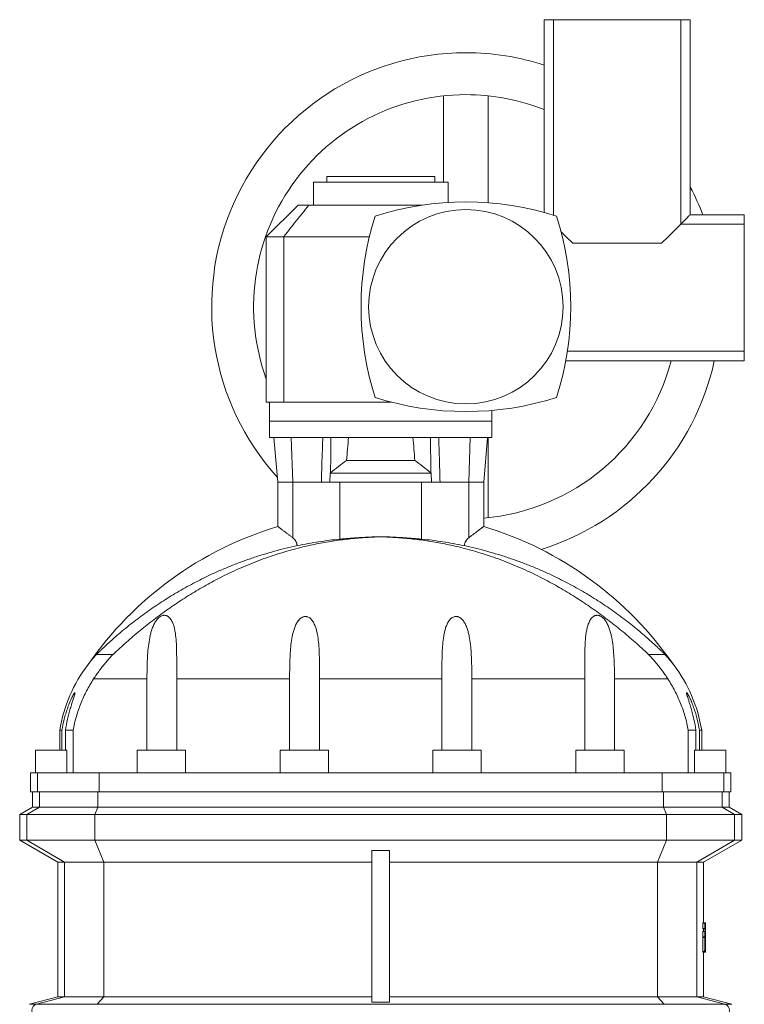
# Model space of a CAD drawing. Header units: millimetres. Extents: x -927 to 594, y 13 to 2231.
# Tile 7 of 7: x 24 to 594, y 1456 to 2231. Entities that reach past the tile are written whole.
import ezdxf

# ---------------------------------------------------------------- set-up
doc = ezdxf.new("R2010")
doc.units = ezdxf.units.MM

msp = doc.modelspace()

# ---------------------------------------------------------------- linework, layer by layer
at = {"color": 7, "linetype": 'Continuous', "lineweight": 15}
for p, q in [((436.76, 2231.34), (436.76, 2079.63)), ((444.27, 2231.34), (436.76, 2231.34)), ((444.27, 2231.34), (444.27, 2077.46)), ((544.26, 2231.34), (444.27, 2231.34)), ((544.26, 2231.34), (544.26, 2070.34)), ((551.76, 2231.34), (544.26, 2231.34)), ((551.76, 2077.84), (551.76, 2231.34)), ((357.76, 2171.42), (357.76, 2103.34)), ((392.76, 2171.42), (392.76, 2087.19)), ((255.26, 2103.34), (255.26, 2085.34)), ((255.26, 2103.34), (361.26, 2103.34)), ((265.76, 2107.84), (265.76, 2103.34)), ((265.76, 2107.84), (350.76, 2107.84)), ((350.76, 2103.34), (350.76, 2107.84)), ((361.26, 2087.43), (361.26, 2103.34)), ((243.26, 2085.34), (218.26, 2060.34)), ((243.26, 2085.34), (251.66, 2085.34)), ((251.66, 2085.34), (341.12, 2085.34)), ((594.26, 2077.84), (551.76, 2077.84)), ((594.26, 2077.84), (594.26, 2070.34)), ((594.26, 2070.34), (544.26, 2070.34)), ((594.26, 2070.34), (594.26, 1970.35)), ((218.26, 2060.34), (218.26, 1930.34)), ((231.93, 2060.34), (218.26, 2060.34)), ((231.93, 2060.34), (231.93, 1930.34)), ((299.31, 2060.34), (231.93, 2060.34)), ((529.26, 2055.34), (459.26, 2055.34)), ((594.26, 1970.35), (455.14, 1970.35)), ((594.26, 1970.35), (594.26, 1962.84)), ((453.88, 1962.84), (594.26, 1962.84)), ((231.93, 1930.34), (218.26, 1930.34)), ((220.76, 1930.34), (220.76, 1915.34)), ((316.45, 1930.34), (231.93, 1930.34)), ((395.76, 1915.34), (395.76, 1923.74)), ((220.76, 1915.34), (220.76, 1902.34)), ((395.76, 1902.34), (395.76, 1915.34)), ((220.76, 1902.34), (308.26, 1902.34)), ((224.2, 1902.34), (227.26, 1867.34)), ((308.26, 1902.34), (395.76, 1902.34)), ((389.26, 1867.34), (392.33, 1902.34)), ((392.76, 1839.26), (392.76, 1902.34)), ((281.42, 1884.34), (335.11, 1884.34)), ((268.53, 1874.34), (268.22, 1867.34)), ((268.53, 1874.34), (347.99, 1874.34)), ((348.31, 1867.34), (347.99, 1874.34)), ((227.26, 1867.34), (227.26, 1832.37)), ((227.26, 1867.34), (238.99, 1867.34)), ((261.6, 1867.34), (238.99, 1867.34)), ((276.17, 1867.34), (261.6, 1867.34)), ((276.17, 1822.42), (276.17, 1867.34)), ((340.36, 1822.42), (340.36, 1867.34)), ((340.36, 1867.34), (354.93, 1867.34)), ((377.53, 1867.34), (354.93, 1867.34)), ((389.26, 1867.34), (377.53, 1867.34)), ((389.26, 1832.37), (389.26, 1867.34)), ((308.26, 1824.21), (308.26, 1824.28)), ((242.92, 1817.34), (242.47, 1817.34)), ((373.6, 1817.34), (374.05, 1817.34)), ((97.72, 1731.7), (84.76, 1731.7)), ((518.81, 1731.7), (531.76, 1731.7)), ((124.37, 1712.34), (124.37, 1656.34)), ((147.75, 1656.34), (147.75, 1712.34)), ((236.58, 1712.34), (236.58, 1656.34)), ((260.2, 1656.34), (260.2, 1712.34)), ((356.33, 1656.34), (356.33, 1712.34)), ((379.94, 1712.34), (379.94, 1656.34)), ((468.78, 1656.34), (468.78, 1712.34)), ((492.16, 1712.34), (492.16, 1656.34)), ((55.76, 1671.94), (55.76, 1656.34)), ((55.76, 1671.94), (57.51, 1671.94)), ((57.51, 1656.34), (57.51, 1671.94)), ((66.33, 1671.94), (60.28, 1671.94)), ((60.28, 1671.94), (60.28, 1656.34)), ((66.33, 1671.94), (66.33, 1638.34)), ((550.2, 1671.94), (550.2, 1638.34)), ((550.2, 1671.94), (556.25, 1671.94)), ((556.25, 1671.94), (556.25, 1656.34)), ((560.76, 1671.94), (559.01, 1671.94)), ((559.01, 1656.34), (559.01, 1671.94)), ((560.76, 1656.34), (560.76, 1671.94)), ((36.76, 1656.34), (36.76, 1638.34)), ((36.76, 1656.34), (61.38, 1656.34)), ((61.38, 1638.34), (61.38, 1656.34)), ((116.76, 1656.34), (116.76, 1638.34)), ((116.76, 1656.34), (154.68, 1656.34)), ((154.68, 1656.34), (154.68, 1638.34)), ((229.26, 1656.34), (229.26, 1638.34)), ((229.26, 1656.34), (267.26, 1656.34)), ((267.26, 1638.34), (267.26, 1656.34)), ((349.26, 1656.34), (349.26, 1638.34)), ((387.26, 1656.34), (349.26, 1656.34)), ((387.26, 1638.34), (387.26, 1656.34)), ((461.85, 1656.34), (461.85, 1638.34)), ((499.76, 1656.34), (461.85, 1656.34)), ((499.76, 1638.34), (499.76, 1656.34)), ((555.14, 1638.34), (555.14, 1656.34)), ((579.76, 1656.34), (555.14, 1656.34)), ((579.76, 1638.34), (579.76, 1656.34)), ((32.76, 1638.34), (32.76, 1623.34)), ((38.38, 1638.34), (32.76, 1638.34)), ((38.38, 1638.34), (86.76, 1638.34)), ((86.76, 1638.34), (529.77, 1638.34)), ((578.15, 1638.34), (529.77, 1638.34)), ((578.15, 1638.34), (583.76, 1638.34)), ((583.76, 1623.34), (583.76, 1638.34)), ((38.38, 1623.34), (32.76, 1623.34)), ((34.26, 1623.34), (34.26, 1611.34)), ((38.38, 1623.34), (86.76, 1623.34)), ((86.76, 1623.34), (529.77, 1623.34)), ((578.15, 1623.34), (529.77, 1623.34)), ((578.15, 1623.34), (583.76, 1623.34)), ((582.26, 1611.34), (582.26, 1623.34)), ((34.26, 1611.34), (24.26, 1605.57)), ((24.26, 1605.57), (24.26, 1585.34)), ((29.89, 1605.57), (24.26, 1605.57)), ((83.46, 1605.57), (29.89, 1605.57)), ((39.77, 1611.34), (34.26, 1611.34)), ((85.79, 1611.34), (39.77, 1611.34)), ((533.07, 1605.57), (83.46, 1605.57)), ((530.74, 1611.34), (85.79, 1611.34)), ((530.74, 1611.34), (576.76, 1611.34)), ((533.07, 1605.57), (586.63, 1605.57)), ((576.76, 1611.34), (582.26, 1611.34)), ((592.26, 1605.57), (582.26, 1611.34)), ((586.63, 1605.57), (592.26, 1605.57)), ((592.26, 1585.34), (592.26, 1605.57)), ((24.26, 1585.34), (54.26, 1568.02)), ((29.89, 1585.34), (24.26, 1585.34)), ((83.46, 1585.34), (29.89, 1585.34)), ((533.07, 1585.34), (83.46, 1585.34)), ((533.07, 1585.34), (586.63, 1585.34)), ((562.26, 1568.02), (592.26, 1585.34)), ((586.63, 1585.34), (592.26, 1585.34)), ((301.26, 1577.28), (301.26, 1457.85)), ((315.26, 1577.28), (315.26, 1457.85)), ((54.26, 1568.02), (54.26, 1462.15)), ((59.52, 1568.02), (54.26, 1568.02)), ((90.45, 1568.02), (59.52, 1568.02)), ((90.45, 1568.02), (301.26, 1568.02)), ((526.08, 1568.02), (315.26, 1568.02)), ((526.08, 1568.02), (557.01, 1568.02)), ((557.01, 1568.02), (562.26, 1568.02)), ((562.26, 1520.38), (562.26, 1568.02)), ((561.61, 1520.14), (561.61, 1515.82)), ((561.61, 1520.14), (563.11, 1520.14)), ((561.62, 1520.38), (563.12, 1520.38)), ((563.11, 1520.14), (563.11, 1515.82)), ((563.12, 1520.38), (563.71, 1520.38)), ((561.61, 1515.82), (563.11, 1515.82)), ((561.61, 1513.57), (561.61, 1509.25)), ((561.61, 1513.57), (563.11, 1513.57)), ((561.62, 1515.58), (563.12, 1515.58)), ((561.62, 1513.81), (563.12, 1513.81)), ((562.15, 1515.44), (562.16, 1513.81)), ((562.15, 1515.44), (563.65, 1515.44)), ((563.11, 1513.57), (563.11, 1509.25)), ((563.12, 1515.58), (563.64, 1515.58)), ((563.12, 1513.81), (563.61, 1513.81)), ((561.61, 1509.25), (563.11, 1509.25)), ((561.62, 1509.01), (563.12, 1509.01)), ((561.78, 1508.68), (563.28, 1508.68)), ((563.12, 1509.01), (563.27, 1509.01)), ((563.45, 1505.48), (563.57, 1505.48)), ((563.46, 1505.14), (563.56, 1505.14)), ((563.76, 1497.34), (563.76, 1504.95)), ((561.53, 1497.68), (563.03, 1497.68)), ((561.55, 1497.34), (563.04, 1497.34)), ((562.26, 1462.15), (562.26, 1497.34)), ((563.04, 1497.34), (563.29, 1497.34)), ((563.3, 1497.49), (563.66, 1497.49)), ((563.36, 1500.56), (563.63, 1500.56)), ((563.37, 1500.7), (563.62, 1500.7)), ((563.37, 1497.34), (563.66, 1497.34)), ((563.76, 1497.34), (563.76, 1497.34)), ((54.26, 1462.15), (31.97, 1456.17)), ((59.52, 1462.15), (54.26, 1462.15)), ((90.45, 1462.15), (59.52, 1462.15)), ((90.45, 1462.15), (301.26, 1462.15)), ((526.08, 1462.15), (315.26, 1462.15)), ((526.08, 1462.15), (557.01, 1462.15)), ((557.01, 1462.15), (562.26, 1462.15)), ((584.56, 1456.17), (562.26, 1462.15))]:
    msp.add_line(p, q, dxfattribs=at)
at = {"color": 8, "linetype": 'Continuous', "lineweight": 0}
for p, q in [((395.76, 1915.34), (220.76, 1915.34)), ((237.82, 1902.34), (238.99, 1867.34)), ((378.71, 1902.34), (377.53, 1867.34)), ((238.99, 1823.52), (238.99, 1867.34)), ((340.36, 1867.34), (276.17, 1867.34)), ((377.53, 1823.52), (377.53, 1867.34)), ((124.37, 1712.34), (82.36, 1712.34)), ((236.58, 1712.34), (147.75, 1712.34)), ((356.33, 1712.34), (260.2, 1712.34)), ((379.94, 1712.34), (468.78, 1712.34)), ((492.16, 1712.34), (534.17, 1712.34)), ((38.38, 1638.34), (38.38, 1623.34)), ((86.76, 1638.34), (86.76, 1623.34)), ((529.77, 1638.34), (529.77, 1623.34)), ((578.15, 1638.34), (578.15, 1623.34)), ((39.77, 1611.34), (39.77, 1623.34)), ((85.79, 1611.34), (85.79, 1623.34)), ((530.74, 1611.34), (530.74, 1623.34)), ((576.76, 1611.34), (576.76, 1623.34)), ((29.89, 1605.57), (39.77, 1611.34)), ((29.89, 1585.34), (29.89, 1605.57)), ((83.46, 1605.57), (85.79, 1611.34)), ((83.46, 1585.34), (83.46, 1605.57)), ((533.07, 1605.57), (530.74, 1611.34)), ((533.07, 1585.34), (533.07, 1605.57)), ((586.63, 1605.57), (576.76, 1611.34)), ((586.63, 1585.34), (586.63, 1605.57)), ((59.52, 1568.02), (29.89, 1585.34)), ((90.45, 1568.02), (83.46, 1585.34)), ((526.08, 1568.02), (533.07, 1585.34)), ((557.01, 1568.02), (586.63, 1585.34)), ((59.52, 1462.15), (59.52, 1568.02)), ((90.45, 1462.15), (90.45, 1568.02)), ((526.08, 1462.15), (526.08, 1568.02)), ((557.01, 1462.15), (557.01, 1568.02)), ((37.5, 1456.17), (59.52, 1462.15)), ((85.25, 1456.17), (90.45, 1462.15)), ((531.27, 1456.17), (526.08, 1462.15)), ((579.02, 1456.17), (557.01, 1462.15)), ((37.5, 1456.17), (31.97, 1456.17)), ((85.25, 1456.17), (37.5, 1456.17)), ((531.27, 1456.17), (85.25, 1456.17)), ((531.27, 1456.17), (579.02, 1456.17)), ((579.02, 1456.17), (584.56, 1456.17))]:
    msp.add_line(p, q, dxfattribs=at)
at = {"color": 7, "linetype": 'Continuous', "lineweight": 15, "flags": 128}
for points in [[(544.26, 2070.34), (545.55, 2071.63), (546.73, 2072.81), (547.78, 2073.86), (548.71, 2074.79), (549.52, 2075.6), (550.2, 2076.28), (550.76, 2076.85), (551.2, 2077.28), (551.51, 2077.59), (551.7, 2077.78), (551.76, 2077.84)], [(529.26, 2055.34), (534.3, 2060.38), (539.3, 2065.38), (544.26, 2070.34)], [(450.2, 2064.41), (454.23, 2060.38), (459.26, 2055.34)]]:
    msp.add_lwpolyline(points, dxfattribs=at)
at = {"color": 7, "linetype": 'Continuous', "lineweight": 15}
msp.add_circle((375.26, 2005.34), 76.5, dxfattribs=at)
for centre, radius, start, end in [((375.26, 2005.34), 200, 90, 222.12492), ((375.26, 2005.34), 200, 72.09137, 90), ((375.26, 2005.34), 167, 90, 199.92832), ((375.26, 2005.34), 167, 68.39144, 90), ((375.26, 2005.34), 200, 21.25381, 28.05458), ((375.26, 1853.47), 234.38, 72.27135, 107.72865), ((527.14, 2005.34), 234.38, 162.27135, 197.72865), ((223.39, 2005.34), 234.38, 342.27135, 17.72865), ((375.26, 2005.34), 167, 274.80888, 345.25657), ((375.26, 2005.34), 200, 287.21188, 347.7311), ((375.26, 2157.22), 234.38, 252.27135, 287.72865), ((308.26, 1564.34), 280, 106.81519, 145.31557), ((308.26, 1564.34), 280, 34.68443, 73.18479), ((170.26, 1653.34), 116, 142.67455, 170.77591), ((446.26, 1653.34), 116, 9.22409, 37.32556)]:
    msp.add_arc(centre, radius, start, end, dxfattribs=at)
at = {"color": 8, "linetype": 'Continuous', "lineweight": 0}
for centre, start, end in [((38.85, 1451.34), 105.60614, 254.39386), ((577.67, 1451.34), 285.60614, 74.39386)]:
    msp.add_arc(centre, 5.01, start, end, dxfattribs=at)
at = {"color": 7, "linetype": 'Continuous', "lineweight": 15}
for start_param, end_param in [(0.781215, 0.841542), (5.441644, 5.50197)]:
    msp.add_ellipse((308.26, 1610.17), major_axis=(0, 411.48), ratio=0.087489, start_param=start_param, end_param=end_param, dxfattribs=at)
for points, knots in [([(251.66, 2085.34), (248.36, 2081.2), (241.75, 2072.92), (235.2, 2064.54), (231.93, 2060.34)], [0, 0, 0, 0, 0.499986, 1, 1, 1, 1]), ([(262.68, 1902.34), (262.49, 1897.03), (262.07, 1885.37), (261.77, 1873.7), (261.6, 1867.34)], [0, 0, 0, 0, 0.455301, 1, 1, 1, 1]), ([(269.14, 1902.34), (269.07, 1897.02), (269.01, 1891.69), (268.94, 1886.36), (268.9, 1882.44), (268.85, 1878.53), (268.81, 1874.61)], [0.00351365, 0.00351365, 0.00351365, 0.00351365, 0.01955872, 0.01955872, 0.01955872, 0.03135862, 0.03135862, 0.03135862, 0.03135862]), ([(347.39, 1902.34), (347.46, 1897.02), (347.52, 1891.69), (347.58, 1886.36), (347.63, 1882.44), (347.67, 1878.53), (347.72, 1874.61)], [0.00351365, 0.00351365, 0.00351365, 0.00351365, 0.01955872, 0.01955872, 0.01955872, 0.03135862, 0.03135862, 0.03135862, 0.03135862]), ([(353.85, 1902.34), (354.04, 1897.03), (354.46, 1885.37), (354.76, 1873.7), (354.93, 1867.34)], [0, 0, 0, 0, 0.455301, 1, 1, 1, 1]), ([(281.42, 1884.34), (279.25, 1882.81), (277.12, 1881.22), (272.92, 1877.97), (270.86, 1876.3), (268.81, 1874.61)], [0, 0, 0, 0, 0.5, 0.5, 1, 1, 1, 1]), ([(347.72, 1874.61), (345.67, 1876.3), (343.6, 1877.97), (339.41, 1881.22), (337.28, 1882.81), (335.11, 1884.34)], [0, 0, 0, 0, 0.5, 0.5, 1, 1, 1, 1]), ([(238.99, 1823.52), (238.4, 1823.97), (237.21, 1824.89), (235.48, 1826.2), (233.81, 1827.47), (232.43, 1828.51), (231.35, 1829.32), (230.5, 1829.96), (229.72, 1830.54), (229.04, 1831.05), (228.45, 1831.49), (227.97, 1831.85), (227.6, 1832.12), (227.32, 1832.33), (227.29, 1832.36), (227.26, 1832.37)], [0, 0, 0, 0, 0.097594, 0.195173, 0.296605, 0.398008, 0.461461, 0.524908, 0.590039, 0.655163, 0.718722, 0.782274, 0.848282, 0.914283, 1, 1, 1, 1]), ([(377.53, 1823.52), (378.13, 1823.97), (379.32, 1824.89), (381.05, 1826.2), (382.72, 1827.47), (384.09, 1828.51), (385.18, 1829.32), (386.03, 1829.96), (386.8, 1830.54), (387.49, 1831.05), (388.07, 1831.49), (388.56, 1831.85), (388.92, 1832.12), (389.2, 1832.33), (389.24, 1832.36), (389.26, 1832.37)], [0, 0, 0, 0, 0.0975896, 0.1951639, 0.2965914, 0.3979902, 0.4614396, 0.5248837, 0.5900123, 0.6551329, 0.7186891, 0.7822384, 0.8482431, 0.9142417, 1, 1, 1, 1]), ([(308.26, 1824.21), (306.14, 1824.14), (301.88, 1823.99), (295.52, 1823.62), (289.19, 1823.12), (282.9, 1822.5), (276.6, 1821.74), (270.3, 1820.84), (263.99, 1819.8), (257.73, 1818.62), (251.52, 1817.3), (244.72, 1815.7), (237.34, 1813.77), (229.39, 1811.43), (221.53, 1808.87), (213.74, 1806.09), (206.02, 1803.08), (198.38, 1799.85), (190.8, 1796.41), (183.7, 1792.94), (177.05, 1789.49), (170.85, 1786.1), (164.7, 1782.57), (158.6, 1778.89), (152.65, 1775.13), (146.84, 1771.29), (141.17, 1767.38), (135.56, 1763.36), (130.01, 1759.22), (124.5, 1754.94), (119.01, 1750.52), (113.56, 1745.96), (108.19, 1741.3), (102.9, 1736.55), (99.44, 1733.32), (97.72, 1731.7)], [0, 0, 0, 0, 0.0265909, 0.0532055, 0.0798307, 0.1064502, 0.1330453, 0.1603302, 0.1876296, 0.2149377, 0.2422441, 0.2695347, 0.305431, 0.3413417, 0.3772537, 0.4131517, 0.449047, 0.4849564, 0.5208648, 0.5567586, 0.5869336, 0.6171243, 0.647319, 0.6775075, 0.7076804, 0.7365905, 0.7655177, 0.7944494, 0.8233742, 0.8522824, 0.8818126, 0.9113647, 0.9409227, 0.970472, 1, 1, 1, 1]), ([(238.99, 1823.52), (239.47, 1823.15), (239.91, 1822.76), (240.72, 1821.88), (241.1, 1821.39), (241.72, 1820.34), (241.97, 1819.79), (242.24, 1818.89), (242.32, 1818.59), (242.42, 1817.97), (242.46, 1817.66), (242.47, 1817.34)], [0, 0, 0, 0, 0.25, 0.25, 0.5, 0.5, 0.75, 0.75, 0.875, 0.875, 1, 1, 1, 1]), ([(242.92, 1817.34), (245.67, 1817.89), (251.17, 1818.98), (259.47, 1820.33), (267.8, 1821.51), (273.38, 1822.11), (276.17, 1822.42)], [0, 0, 0, 0, 0.249717, 0.499436, 0.749717, 1, 1, 1, 1]), ([(276.17, 1822.42), (276.79, 1822.47), (278.02, 1822.58), (280, 1822.75), (282.07, 1822.93), (284.25, 1823.1), (286.53, 1823.27), (288.86, 1823.43), (291.23, 1823.58), (293.63, 1823.72), (296.09, 1823.85), (298.62, 1823.97), (301.21, 1824.08), (303.69, 1824.17), (306.04, 1824.23), (307.52, 1824.26), (308.26, 1824.28)], [0, 0, 0, 0, 0.07185, 0.143755, 0.215604, 0.289535, 0.363527, 0.437457, 0.509311, 0.581219, 0.653072, 0.727029, 0.801046, 0.875003, 0.937427, 1, 1, 1, 1]), ([(340.36, 1822.42), (339.74, 1822.47), (338.5, 1822.58), (336.53, 1822.75), (334.45, 1822.93), (332.27, 1823.1), (329.99, 1823.27), (327.67, 1823.43), (325.3, 1823.58), (322.9, 1823.72), (320.43, 1823.85), (317.9, 1823.97), (315.31, 1824.08), (312.84, 1824.17), (310.49, 1824.23), (309.01, 1824.26), (308.26, 1824.28)], [0, 0, 0, 0, 0.0718497, 0.1437546, 0.2156044, 0.2895354, 0.3635266, 0.4374574, 0.5093106, 0.5812192, 0.653072, 0.7270288, 0.8010465, 0.8750028, 0.9374274, 1, 1, 1, 1]), ([(308.26, 1824.21), (310.39, 1824.14), (314.65, 1823.99), (321, 1823.62), (327.33, 1823.12), (333.63, 1822.5), (339.93, 1821.74), (346.23, 1820.84), (352.54, 1819.8), (358.8, 1818.62), (365.01, 1817.3), (371.81, 1815.7), (379.19, 1813.77), (387.13, 1811.43), (395, 1808.87), (402.79, 1806.09), (410.5, 1803.08), (418.15, 1799.85), (425.72, 1796.41), (432.83, 1792.94), (439.48, 1789.49), (445.68, 1786.1), (451.83, 1782.57), (457.92, 1778.89), (463.88, 1775.13), (469.68, 1771.29), (475.35, 1767.38), (480.97, 1763.36), (486.51, 1759.22), (492.03, 1754.94), (497.52, 1750.52), (502.97, 1745.96), (508.34, 1741.3), (513.63, 1736.55), (517.08, 1733.32), (518.81, 1731.7)], [0, 0, 0, 0, 0.026591, 0.053206, 0.079831, 0.10645, 0.133045, 0.16033, 0.18763, 0.214938, 0.242244, 0.269535, 0.305431, 0.341342, 0.377254, 0.413152, 0.449047, 0.484956, 0.520865, 0.556759, 0.586934, 0.617124, 0.647319, 0.677507, 0.70768, 0.73659, 0.765518, 0.794449, 0.823374, 0.852282, 0.881813, 0.911365, 0.940923, 0.970472, 1, 1, 1, 1]), ([(373.6, 1817.34), (370.85, 1817.89), (365.35, 1818.98), (357.05, 1820.33), (348.72, 1821.51), (343.15, 1822.11), (340.36, 1822.42)], [0, 0, 0, 0, 0.249717, 0.499436, 0.749717, 1, 1, 1, 1]), ([(377.53, 1823.52), (377.06, 1823.15), (376.62, 1822.76), (375.8, 1821.88), (375.43, 1821.39), (374.81, 1820.34), (374.56, 1819.79), (374.28, 1818.89), (374.21, 1818.59), (374.1, 1817.97), (374.07, 1817.66), (374.05, 1817.34)], [0, 0, 0, 0, 0.25, 0.25, 0.5, 0.5, 0.75, 0.75, 0.875, 0.875, 1, 1, 1, 1]), ([(84.76, 1731.7), (85.36, 1732.29), (86.56, 1733.47), (88.45, 1735.3), (90.39, 1737.14), (93.04, 1739.62), (96.44, 1742.73), (100.99, 1746.74), (105.99, 1750.98), (111.46, 1755.41), (117.05, 1759.73), (122.73, 1763.94), (128.51, 1768.02), (134.39, 1771.98), (140.35, 1775.81), (146.5, 1779.56), (152.83, 1783.23), (159.34, 1786.81), (165.94, 1790.24), (173.15, 1793.78), (181, 1797.38), (189.51, 1800.98), (198.11, 1804.33), (206.85, 1807.45), (215.71, 1810.32), (224.71, 1812.94), (233.77, 1815.31), (239.86, 1816.67), (242.91, 1817.34)], [0, 0, 0, 0, 0.015171, 0.030369, 0.04559, 0.060793, 0.091875, 0.122963, 0.161675, 0.200407, 0.239147, 0.277869, 0.316545, 0.355232, 0.393921, 0.432598, 0.473122, 0.513657, 0.554193, 0.594717, 0.645013, 0.695332, 0.745651, 0.795948, 0.84695, 0.897974, 0.948998, 1, 1, 1, 1]), ([(531.76, 1731.7), (531.16, 1732.29), (529.96, 1733.47), (528.07, 1735.3), (526.14, 1737.14), (523.49, 1739.62), (520.08, 1742.73), (515.54, 1746.74), (510.54, 1750.98), (505.06, 1755.41), (499.48, 1759.73), (493.79, 1763.94), (488.01, 1768.02), (482.14, 1771.98), (476.18, 1775.81), (470.03, 1779.56), (463.7, 1783.23), (457.19, 1786.81), (450.59, 1790.24), (443.37, 1793.78), (435.52, 1797.38), (427.02, 1800.98), (418.42, 1804.33), (409.68, 1807.45), (400.81, 1810.32), (391.82, 1812.94), (382.76, 1815.31), (376.67, 1816.67), (373.62, 1817.34)], [0, 0, 0, 0, 0.015171, 0.030369, 0.04559, 0.060793, 0.091875, 0.122963, 0.161675, 0.200407, 0.239147, 0.277869, 0.316545, 0.355232, 0.393921, 0.432598, 0.473122, 0.513657, 0.554193, 0.594717, 0.645013, 0.695332, 0.745651, 0.795948, 0.84695, 0.897974, 0.948998, 1, 1, 1, 1]), ([(147.75, 1712.34), (147.75, 1714.68), (147.75, 1717.01), (147.76, 1721.65), (147.77, 1723.97), (147.76, 1728.59), (147.75, 1730.89), (147.67, 1735.48), (147.6, 1737.77), (147.36, 1742.3), (147.19, 1744.54), (146.78, 1747.85), (146.62, 1748.95), (146.22, 1751.12), (145.98, 1752.2), (145.56, 1753.78), (145.4, 1754.3), (145.06, 1755.33), (144.87, 1755.84), (144.26, 1757.33), (143.78, 1758.28), (142.87, 1759.61), (142.54, 1760.04), (141.8, 1760.82), (141.39, 1761.18), (140.72, 1761.64), (140.48, 1761.78), (139.99, 1762.02), (139.73, 1762.13), (139.19, 1762.29), (138.92, 1762.36), (138.35, 1762.43), (138.06, 1762.45), (137.48, 1762.42), (137.19, 1762.39), (136.62, 1762.27), (136.34, 1762.18), (135.51, 1761.87), (135, 1761.59), (134.03, 1760.93), (133.58, 1760.56), (132.76, 1759.75), (132.38, 1759.31), (131.32, 1757.96), (130.72, 1757), (129.93, 1755.5), (129.69, 1754.99), (129.22, 1753.96), (129.01, 1753.43), (128.4, 1751.86), (128.05, 1750.79), (127.43, 1748.64), (127.15, 1747.56), (126.42, 1744.28), (126.05, 1742.07), (125.44, 1737.58), (125.22, 1735.3), (124.86, 1730.75), (124.73, 1728.46), (124.54, 1723.88), (124.47, 1721.58), (124.39, 1716.97), (124.37, 1714.66), (124.37, 1712.34)], [0, 0, 0, 0, 0.0625, 0.0625, 0.125, 0.125, 0.1875, 0.1875, 0.25, 0.25, 0.3125, 0.3125, 0.34375, 0.34375, 0.375, 0.375, 0.390625, 0.390625, 0.40625, 0.40625, 0.4375, 0.4375, 0.453125, 0.453125, 0.46875, 0.46875, 0.476562, 0.476562, 0.484375, 0.484375, 0.492187, 0.492187, 0.5, 0.5, 0.507812, 0.507812, 0.515625, 0.515625, 0.53125, 0.53125, 0.546875, 0.546875, 0.5625, 0.5625, 0.59375, 0.59375, 0.609375, 0.609375, 0.625, 0.625, 0.65625, 0.65625, 0.6875, 0.6875, 0.75, 0.75, 0.8125, 0.8125, 0.875, 0.875, 0.9375, 0.9375, 1, 1, 1, 1]), ([(260.2, 1712.34), (260.2, 1714.64), (260.19, 1716.92), (260.16, 1721.48), (260.14, 1723.75), (260.05, 1728.28), (259.99, 1730.54), (259.8, 1735.05), (259.67, 1737.3), (259.29, 1741.74), (259.03, 1743.94), (258.49, 1747.2), (258.28, 1748.28), (257.79, 1750.41), (257.51, 1751.47), (257.01, 1753.01), (256.84, 1753.52), (256.45, 1754.53), (256.24, 1755.03), (255.55, 1756.5), (255.02, 1757.44), (254.05, 1758.75), (253.7, 1759.16), (253.11, 1759.74), (252.91, 1759.92), (252.49, 1760.27), (252.26, 1760.43), (251.56, 1760.89), (251.06, 1761.13), (250.24, 1761.38), (249.96, 1761.44), (249.39, 1761.51), (249.11, 1761.52), (248.53, 1761.5), (248.24, 1761.46), (247.68, 1761.34), (247.4, 1761.26), (246.59, 1760.95), (246.1, 1760.68), (245.4, 1760.19), (245.18, 1760.01), (244.75, 1759.65), (244.55, 1759.46), (243.97, 1758.86), (243.61, 1758.44), (242.61, 1757.1), (242.06, 1756.16), (241.1, 1754.2), (240.69, 1753.18), (239.96, 1751.11), (239.64, 1750.06), (239.09, 1747.95), (238.85, 1746.89), (238.22, 1743.67), (237.91, 1741.5), (237.41, 1737.11), (237.23, 1734.89), (236.95, 1730.41), (236.85, 1728.16), (236.71, 1723.66), (236.66, 1721.41), (236.6, 1716.88), (236.58, 1714.62), (236.58, 1712.34)], [0, 0, 0, 0, 0.0625, 0.0625, 0.125, 0.125, 0.1875, 0.1875, 0.25, 0.25, 0.3125, 0.3125, 0.34375, 0.34375, 0.375, 0.375, 0.390625, 0.390625, 0.40625, 0.40625, 0.4375, 0.4375, 0.453125, 0.453125, 0.460937, 0.460937, 0.46875, 0.46875, 0.484375, 0.484375, 0.492187, 0.492187, 0.5, 0.5, 0.507812, 0.507812, 0.515625, 0.515625, 0.53125, 0.53125, 0.539062, 0.539062, 0.546875, 0.546875, 0.5625, 0.5625, 0.59375, 0.59375, 0.625, 0.625, 0.65625, 0.65625, 0.6875, 0.6875, 0.75, 0.75, 0.8125, 0.8125, 0.875, 0.875, 0.9375, 0.9375, 1, 1, 1, 1]), ([(356.33, 1712.34), (356.33, 1714.64), (356.33, 1716.92), (356.36, 1721.48), (356.39, 1723.75), (356.47, 1728.28), (356.53, 1730.54), (356.72, 1735.05), (356.86, 1737.3), (357.24, 1741.74), (357.49, 1743.94), (358.03, 1747.2), (358.24, 1748.28), (358.73, 1750.41), (359.01, 1751.47), (359.51, 1753.01), (359.69, 1753.52), (360.08, 1754.53), (360.29, 1755.03), (360.98, 1756.5), (361.51, 1757.44), (362.48, 1758.75), (362.83, 1759.16), (363.41, 1759.74), (363.61, 1759.92), (364.04, 1760.27), (364.26, 1760.43), (364.97, 1760.89), (365.47, 1761.13), (366.29, 1761.38), (366.57, 1761.44), (367.13, 1761.51), (367.42, 1761.52), (368, 1761.5), (368.28, 1761.46), (368.85, 1761.34), (369.12, 1761.26), (369.93, 1760.95), (370.43, 1760.68), (371.13, 1760.19), (371.35, 1760.01), (371.77, 1759.65), (371.98, 1759.46), (372.56, 1758.86), (372.92, 1758.44), (373.91, 1757.1), (374.46, 1756.16), (375.43, 1754.2), (375.84, 1753.18), (376.57, 1751.11), (376.88, 1750.06), (377.43, 1747.95), (377.67, 1746.89), (378.31, 1743.67), (378.62, 1741.5), (379.11, 1737.11), (379.3, 1734.89), (379.58, 1730.41), (379.68, 1728.16), (379.82, 1723.66), (379.87, 1721.41), (379.93, 1716.88), (379.94, 1714.62), (379.94, 1712.34)], [0, 0, 0, 0, 0.0625, 0.0625, 0.125, 0.125, 0.1875, 0.1875, 0.25, 0.25, 0.3125, 0.3125, 0.34375, 0.34375, 0.375, 0.375, 0.390625, 0.390625, 0.40625, 0.40625, 0.4375, 0.4375, 0.453125, 0.453125, 0.460937, 0.460937, 0.46875, 0.46875, 0.484375, 0.484375, 0.492187, 0.492187, 0.5, 0.5, 0.507812, 0.507812, 0.515625, 0.515625, 0.53125, 0.53125, 0.539062, 0.539062, 0.546875, 0.546875, 0.5625, 0.5625, 0.59375, 0.59375, 0.625, 0.625, 0.65625, 0.65625, 0.6875, 0.6875, 0.75, 0.75, 0.8125, 0.8125, 0.875, 0.875, 0.9375, 0.9375, 1, 1, 1, 1]), ([(468.78, 1712.34), (468.78, 1714.68), (468.78, 1717.01), (468.77, 1721.65), (468.76, 1723.97), (468.77, 1728.59), (468.78, 1730.89), (468.86, 1735.48), (468.92, 1737.77), (469.16, 1742.3), (469.34, 1744.54), (469.75, 1747.85), (469.91, 1748.95), (470.31, 1751.12), (470.54, 1752.2), (470.97, 1753.78), (471.13, 1754.3), (471.47, 1755.33), (471.66, 1755.84), (472.27, 1757.33), (472.75, 1758.28), (473.65, 1759.61), (473.99, 1760.04), (474.72, 1760.82), (475.14, 1761.18), (475.81, 1761.64), (476.04, 1761.78), (476.54, 1762.02), (476.8, 1762.13), (477.34, 1762.29), (477.61, 1762.36), (478.17, 1762.43), (478.47, 1762.45), (479.05, 1762.42), (479.33, 1762.39), (479.9, 1762.27), (480.19, 1762.18), (481.02, 1761.87), (481.53, 1761.59), (482.5, 1760.93), (482.94, 1760.56), (483.76, 1759.75), (484.15, 1759.31), (485.21, 1757.96), (485.8, 1757), (486.59, 1755.5), (486.84, 1754.99), (487.3, 1753.96), (487.52, 1753.43), (488.13, 1751.86), (488.48, 1750.79), (489.1, 1748.64), (489.37, 1747.56), (490.11, 1744.28), (490.48, 1742.07), (491.08, 1737.58), (491.31, 1735.3), (491.67, 1730.75), (491.79, 1728.46), (491.99, 1723.88), (492.05, 1721.58), (492.14, 1716.97), (492.16, 1714.66), (492.16, 1712.34)], [0, 0, 0, 0, 0.0625, 0.0625, 0.125, 0.125, 0.1875, 0.1875, 0.25, 0.25, 0.3125, 0.3125, 0.34375, 0.34375, 0.375, 0.375, 0.390625, 0.390625, 0.40625, 0.40625, 0.4375, 0.4375, 0.453125, 0.453125, 0.46875, 0.46875, 0.476562, 0.476562, 0.484375, 0.484375, 0.492187, 0.492187, 0.5, 0.5, 0.507812, 0.507812, 0.515625, 0.515625, 0.53125, 0.53125, 0.546875, 0.546875, 0.5625, 0.5625, 0.59375, 0.59375, 0.609375, 0.609375, 0.625, 0.625, 0.65625, 0.65625, 0.6875, 0.6875, 0.75, 0.75, 0.8125, 0.8125, 0.875, 0.875, 0.9375, 0.9375, 1, 1, 1, 1]), ([(84.76, 1731.7), (83.9, 1730.75), (82.47, 1729.17), (80.76, 1727.13), (79.67, 1725.78), (79.01, 1724.96), (78.6, 1724.43), (78.34, 1724.1), (78.14, 1723.83), (78.04, 1723.72), (78.01, 1723.65), (78.02, 1723.68), (78.02, 1723.68)], [0, 0, 0, 0, 0.336896, 0.560602, 0.709533, 0.809607, 0.857972, 0.9068, 0.947204, 0.980208, 0.999986, 1, 1, 1, 1]), ([(97.72, 1731.7), (96.78, 1730.7), (94.89, 1728.71), (92.19, 1725.61), (89.58, 1722.43), (87.06, 1719.15), (84.64, 1715.79), (83.12, 1713.49), (82.36, 1712.34)], [0, 0, 0, 0, 0.165726, 0.331501, 0.497228, 0.664802, 0.832427, 1, 1, 1, 1]), ([(518.81, 1731.7), (519.75, 1730.7), (521.64, 1728.71), (524.34, 1725.61), (526.95, 1722.43), (529.46, 1719.15), (531.89, 1715.79), (533.41, 1713.49), (534.17, 1712.34)], [0, 0, 0, 0, 0.165726, 0.331501, 0.497228, 0.664802, 0.832427, 1, 1, 1, 1]), ([(531.76, 1731.7), (532.62, 1730.75), (534.05, 1729.17), (535.77, 1727.13), (536.86, 1725.78), (537.52, 1724.96), (537.92, 1724.43), (538.19, 1724.1), (538.39, 1723.83), (538.48, 1723.72), (538.52, 1723.66), (538.51, 1723.68), (538.51, 1723.68)], [0, 0, 0, 0, 0.336893, 0.560596, 0.709527, 0.8096, 0.857964, 0.906791, 0.947195, 0.980199, 0.999977, 1, 1, 1, 1]), ([(82.36, 1712.34), (80.37, 1709.28), (78.54, 1706.13), (75.2, 1699.7), (73.69, 1696.41), (71.01, 1689.67), (69.83, 1686.22), (68.31, 1680.94), (67.85, 1679.15), (67.02, 1675.56), (66.65, 1673.76), (66.33, 1671.94)], [0, 0, 0, 0, 0.25, 0.25, 0.5, 0.5, 0.75, 0.75, 0.875, 0.875, 1, 1, 1, 1]), ([(534.17, 1712.34), (536.16, 1709.28), (537.99, 1706.13), (541.33, 1699.7), (542.83, 1696.41), (545.52, 1689.67), (546.7, 1686.22), (548.21, 1680.94), (548.68, 1679.15), (549.51, 1675.56), (549.88, 1673.76), (550.2, 1671.94)], [0, 0, 0, 0, 0.25, 0.25, 0.5, 0.5, 0.75, 0.75, 0.875, 0.875, 1, 1, 1, 1]), ([(57.51, 1671.94), (57.99, 1674.84), (58.59, 1677.71), (59.65, 1681.96), (60.03, 1683.36), (60.85, 1686.15), (61.29, 1687.53), (62.22, 1690.27), (62.72, 1691.63), (63.5, 1693.6), (63.77, 1694.24), (64.31, 1695.51), (64.59, 1696.13), (65.14, 1697.34), (65.43, 1697.93), (65.98, 1699.03), (66.26, 1699.55), (66.65, 1700.23), (66.77, 1700.44), (67.01, 1700.82), (67.12, 1701), (67.33, 1701.28), (67.42, 1701.39), (67.53, 1701.5), (67.57, 1701.53), (67.63, 1701.57), (67.68, 1701.59), (67.72, 1701.57), (67.74, 1701.54), (67.75, 1701.51), (67.77, 1701.39), (67.76, 1701.28), (67.72, 1701), (67.68, 1700.83), (67.59, 1700.45), (67.54, 1700.24), (67.41, 1699.79), (67.34, 1699.54), (67.18, 1699.03), (67.1, 1698.76), (66.85, 1697.94), (66.66, 1697.36), (66.37, 1696.46), (66.27, 1696.15), (66.07, 1695.53), (65.97, 1695.21), (65.67, 1694.26), (65.46, 1693.62), (64.86, 1691.66), (64.45, 1690.31), (63.86, 1688.26), (63.67, 1687.57), (63.29, 1686.18), (63.11, 1685.48), (62.57, 1683.38), (62.23, 1681.97), (61.28, 1677.72), (60.73, 1674.84), (60.28, 1671.94)], [0, 0, 0, 0, 0.125, 0.125, 0.1875, 0.1875, 0.25, 0.25, 0.3125, 0.3125, 0.34375, 0.34375, 0.375, 0.375, 0.40625, 0.40625, 0.4375, 0.4375, 0.453125, 0.453125, 0.46875, 0.46875, 0.484375, 0.484375, 0.492188, 0.492188, 0.5, 0.507813, 0.507813, 0.515625, 0.515625, 0.53125, 0.53125, 0.546875, 0.546875, 0.5625, 0.5625, 0.578125, 0.578125, 0.59375, 0.59375, 0.625, 0.625, 0.640625, 0.640625, 0.65625, 0.65625, 0.6875, 0.6875, 0.75, 0.75, 0.78125, 0.78125, 0.8125, 0.8125, 0.875, 0.875, 1, 1, 1, 1]), ([(559.01, 1671.94), (558.53, 1674.84), (557.94, 1677.71), (556.88, 1681.96), (556.5, 1683.36), (555.68, 1686.15), (555.24, 1687.53), (554.3, 1690.27), (553.8, 1691.63), (553.02, 1693.6), (552.76, 1694.24), (552.22, 1695.51), (551.94, 1696.13), (551.38, 1697.34), (551.1, 1697.93), (550.54, 1699.03), (550.27, 1699.55), (549.88, 1700.23), (549.76, 1700.44), (549.52, 1700.82), (549.4, 1701), (549.2, 1701.28), (549.11, 1701.39), (548.99, 1701.5), (548.96, 1701.53), (548.9, 1701.57), (548.85, 1701.59), (548.81, 1701.57), (548.78, 1701.54), (548.77, 1701.51), (548.76, 1701.39), (548.76, 1701.28), (548.81, 1701), (548.84, 1700.83), (548.93, 1700.45), (548.99, 1700.24), (549.12, 1699.79), (549.19, 1699.54), (549.34, 1699.03), (549.42, 1698.76), (549.68, 1697.94), (549.87, 1697.36), (550.16, 1696.46), (550.26, 1696.15), (550.46, 1695.53), (550.56, 1695.21), (550.86, 1694.26), (551.06, 1693.62), (551.67, 1691.66), (552.07, 1690.31), (552.66, 1688.26), (552.86, 1687.57), (553.23, 1686.18), (553.42, 1685.48), (553.96, 1683.38), (554.3, 1681.97), (555.25, 1677.72), (555.8, 1674.84), (556.25, 1671.94)], [0, 0, 0, 0, 0.125, 0.125, 0.1875, 0.1875, 0.25, 0.25, 0.3125, 0.3125, 0.34375, 0.34375, 0.375, 0.375, 0.40625, 0.40625, 0.4375, 0.4375, 0.453125, 0.453125, 0.46875, 0.46875, 0.484375, 0.484375, 0.492188, 0.492188, 0.5, 0.507813, 0.507813, 0.515625, 0.515625, 0.53125, 0.53125, 0.546875, 0.546875, 0.5625, 0.5625, 0.578125, 0.578125, 0.59375, 0.59375, 0.625, 0.625, 0.640625, 0.640625, 0.65625, 0.65625, 0.6875, 0.6875, 0.75, 0.75, 0.78125, 0.78125, 0.8125, 0.8125, 0.875, 0.875, 1, 1, 1, 1]), ([(561.62, 1520.38), (561.62, 1520.38), (561.62, 1520.38), (561.61, 1520.35), (561.61, 1520.34), (561.61, 1520.3), (561.61, 1520.29), (561.61, 1520.27), (561.61, 1520.25), (561.61, 1520.21), (561.61, 1520.18), (561.61, 1520.14)], [0, 0, 0, 0, 0.25, 0.25, 0.5, 0.5, 0.625, 0.625, 0.75, 0.75, 1, 1, 1, 1]), ([(563.12, 1520.38), (563.12, 1520.38), (563.12, 1520.38), (563.11, 1520.37), (563.11, 1520.35), (563.11, 1520.32), (563.11, 1520.28), (563.11, 1520.24), (563.11, 1520.19), (563.11, 1520.16), (563.11, 1520.14)], [0, 0, 0, 0, 0.1287851, 0.2519535, 0.3742922, 0.5006823, 0.6241755, 0.7504804, 0.8728401, 1, 1, 1, 1]), ([(563.71, 1520.24), (563.71, 1520.25), (563.71, 1520.28), (563.71, 1520.32), (563.71, 1520.35), (563.71, 1520.38), (563.71, 1520.38), (563.71, 1520.38)], [0, 0, 0, 0, 0.16943, 0.333967, 0.499905, 0.747861, 1, 1, 1, 1]), ([(561.61, 1515.82), (561.61, 1515.79), (561.61, 1515.76), (561.61, 1515.7), (561.61, 1515.68), (561.61, 1515.64), (561.61, 1515.63), (561.61, 1515.62), (561.62, 1515.61), (561.62, 1515.59), (561.62, 1515.58), (561.62, 1515.58)], [0, 0, 0, 0, 0.25, 0.25, 0.5, 0.5, 0.625, 0.625, 0.75, 0.75, 1, 1, 1, 1]), ([(561.62, 1513.81), (561.62, 1513.81), (561.62, 1513.81), (561.61, 1513.78), (561.61, 1513.76), (561.61, 1513.73), (561.61, 1513.72), (561.61, 1513.69), (561.61, 1513.68), (561.61, 1513.64), (561.61, 1513.61), (561.61, 1513.57)], [0, 0, 0, 0, 0.25, 0.25, 0.5, 0.5, 0.625, 0.625, 0.75, 0.75, 1, 1, 1, 1]), ([(563.11, 1515.82), (563.11, 1515.81), (563.11, 1515.78), (563.11, 1515.73), (563.11, 1515.69), (563.11, 1515.65), (563.11, 1515.62), (563.11, 1515.6), (563.12, 1515.59), (563.12, 1515.59), (563.12, 1515.58)], [0, 0, 0, 0, 0.128332, 0.251131, 0.373227, 0.49953, 0.623108, 0.749665, 0.872391, 1, 1, 1, 1]), ([(563.12, 1513.81), (563.12, 1513.81), (563.12, 1513.81), (563.11, 1513.8), (563.11, 1513.77), (563.11, 1513.74), (563.11, 1513.71), (563.11, 1513.67), (563.11, 1513.62), (563.11, 1513.59), (563.11, 1513.57)], [0, 0, 0, 0, 0.128785, 0.251954, 0.374292, 0.500682, 0.624176, 0.75048, 0.87284, 1, 1, 1, 1]), ([(563.62, 1513.66), (563.62, 1513.68), (563.62, 1513.71), (563.62, 1513.74), (563.62, 1513.78), (563.62, 1513.81), (563.62, 1513.81), (563.61, 1513.81)], [0, 0, 0, 0, 0.16943, 0.333967, 0.499905, 0.747861, 1, 1, 1, 1]), ([(563.64, 1515.58), (563.64, 1515.58), (563.65, 1515.58), (563.65, 1515.57), (563.65, 1515.54), (563.65, 1515.5), (563.65, 1515.46), (563.65, 1515.44)], [0, 0, 0, 0, 0.169896, 0.334738, 0.500784, 0.748508, 1, 1, 1, 1]), ([(561.61, 1509.25), (561.61, 1509.22), (561.61, 1509.19), (561.61, 1509.13), (561.61, 1509.11), (561.61, 1509.07), (561.61, 1509.06), (561.61, 1509.05), (561.62, 1509.04), (561.62, 1509.02), (561.62, 1509.01), (561.62, 1509.01)], [0, 0, 0, 0, 0.25, 0.25, 0.5, 0.5, 0.625, 0.625, 0.75, 0.75, 1, 1, 1, 1]), ([(561.77, 1509.01), (561.77, 1509.01), (561.77, 1509), (561.77, 1508.98), (561.78, 1508.96), (561.78, 1508.94), (561.78, 1508.92), (561.78, 1508.89), (561.78, 1508.87), (561.78, 1508.84), (561.78, 1508.82), (561.78, 1508.76), (561.78, 1508.72), (561.78, 1508.68)], [0, 0, 0, 0, 0.25, 0.25, 0.375, 0.375, 0.5, 0.5, 0.625, 0.625, 0.75, 0.75, 1, 1, 1, 1]), ([(563.11, 1509.25), (563.11, 1509.24), (563.11, 1509.21), (563.11, 1509.16), (563.11, 1509.12), (563.11, 1509.08), (563.11, 1509.05), (563.11, 1509.03), (563.12, 1509.02), (563.12, 1509.01), (563.12, 1509.01)], [0, 0, 0, 0, 0.1283317, 0.2511308, 0.3732269, 0.4995301, 0.6231081, 0.7496655, 0.872391, 1, 1, 1, 1]), ([(563.27, 1509.01), (563.27, 1509.01), (563.27, 1509.01), (563.27, 1509), (563.27, 1508.98), (563.28, 1508.91), (563.28, 1508.82), (563.28, 1508.74), (563.28, 1508.7), (563.28, 1508.68)], [0, 0, 0, 0, 0.085238, 0.168397, 0.25158, 0.500705, 0.749439, 0.872537, 1, 1, 1, 1]), ([(563.46, 1505.14), (563.45, 1505.14), (563.45, 1505.15), (563.45, 1505.18), (563.45, 1505.19), (563.45, 1505.22), (563.45, 1505.23), (563.45, 1505.27), (563.45, 1505.29), (563.45, 1505.32), (563.45, 1505.34), (563.45, 1505.4), (563.45, 1505.44), (563.45, 1505.48)], [0, 0, 0, 0, 0.25, 0.25, 0.375, 0.375, 0.5, 0.5, 0.625, 0.625, 0.75, 0.75, 1, 1, 1, 1]), ([(563.5, 1509.19), (563.5, 1509.23), (563.51, 1509.27), (563.51, 1509.31), (563.51, 1509.32), (563.51, 1509.33), (563.51, 1509.34), (563.51, 1509.34), (563.51, 1509.33), (563.51, 1509.32), (563.52, 1509.31), (563.52, 1509.27), (563.52, 1509.23), (563.52, 1509.19)], [0, 0, 0, 0, 0.25, 0.25, 0.375, 0.375, 0.5, 0.5, 0.625, 0.625, 0.75, 0.75, 1, 1, 1, 1]), ([(563.57, 1505.48), (563.57, 1505.44), (563.57, 1505.4), (563.57, 1505.34), (563.57, 1505.32), (563.57, 1505.28), (563.57, 1505.27), (563.57, 1505.23), (563.57, 1505.22), (563.57, 1505.19), (563.57, 1505.18), (563.56, 1505.15), (563.56, 1505.14), (563.56, 1505.14)], [0, 0, 0, 0, 0.25, 0.25, 0.375, 0.375, 0.5, 0.5, 0.625, 0.625, 0.75, 0.75, 1, 1, 1, 1]), ([(563.76, 1504.95), (563.76, 1504.96), (563.76, 1504.96), (563.76, 1504.99), (563.76, 1505.04), (563.76, 1505.08), (563.76, 1505.1)], [0, 0, 0, 0, 0.247365, 0.500503, 0.746389, 1, 1, 1, 1]), ([(561.53, 1497.68), (561.53, 1497.64), (561.53, 1497.6), (561.53, 1497.54), (561.53, 1497.52), (561.53, 1497.49), (561.53, 1497.47), (561.54, 1497.43), (561.54, 1497.42), (561.54, 1497.39), (561.54, 1497.38), (561.54, 1497.35), (561.54, 1497.34), (561.55, 1497.34)], [0, 0, 0, 0, 0.25, 0.25, 0.375, 0.375, 0.5, 0.5, 0.625, 0.625, 0.75, 0.75, 1, 1, 1, 1]), ([(563.03, 1497.68), (563.03, 1497.66), (563.03, 1497.64), (563.03, 1497.6), (563.03, 1497.53), (563.03, 1497.45), (563.04, 1497.38), (563.04, 1497.35), (563.04, 1497.35), (563.04, 1497.34)], [0, 0, 0, 0, 0.084962, 0.167845, 0.250776, 0.499509, 0.748634, 0.872117, 1, 1, 1, 1]), ([(563.29, 1497.34), (563.29, 1497.35), (563.3, 1497.35), (563.3, 1497.36), (563.3, 1497.39), (563.3, 1497.43), (563.3, 1497.47), (563.3, 1497.49)], [0, 0, 0, 0, 0.169896, 0.334738, 0.500784, 0.748508, 1, 1, 1, 1]), ([(563.36, 1500.56), (563.36, 1500.57), (563.36, 1500.6), (563.36, 1500.64), (563.37, 1500.67), (563.37, 1500.7), (563.37, 1500.7), (563.37, 1500.7)], [0, 0, 0, 0, 0.16943, 0.333967, 0.499905, 0.747861, 1, 1, 1, 1]), ([(563.62, 1500.7), (563.62, 1500.7), (563.62, 1500.7), (563.62, 1500.69), (563.62, 1500.66), (563.63, 1500.62), (563.63, 1500.58), (563.63, 1500.56)], [0, 0, 0, 0, 0.169896, 0.334738, 0.500784, 0.748508, 1, 1, 1, 1]), ([(563.66, 1497.49), (563.66, 1497.48), (563.66, 1497.45), (563.66, 1497.41), (563.66, 1497.38), (563.66, 1497.35), (563.66, 1497.35), (563.66, 1497.34)], [0, 0, 0, 0, 0.16943, 0.333967, 0.499905, 0.747861, 1, 1, 1, 1]), ([(563.74, 1497.34), (563.74, 1497.35), (563.74, 1497.35), (563.74, 1497.36), (563.74, 1497.38), (563.74, 1497.45), (563.74, 1497.54), (563.74, 1497.62), (563.74, 1497.66), (563.74, 1497.68)], [0, 0, 0, 0, 0.085238, 0.168397, 0.25158, 0.500705, 0.749439, 0.872537, 1, 1, 1, 1]), ([(563.76, 1497.49), (563.76, 1497.48), (563.76, 1497.45), (563.76, 1497.41), (563.76, 1497.38), (563.76, 1497.35), (563.76, 1497.35), (563.76, 1497.34)], [0, 0, 0, 0, 0.16943, 0.333967, 0.499905, 0.747861, 1, 1, 1, 1]), ([(315.26, 1457.85), (313.22, 1457.86), (308.55, 1457.86), (303.89, 1457.86), (301.26, 1457.85)], [0, 0, 0, 0, 0.43751, 1, 1, 1, 1])]:
    msp.add_open_spline(points, degree=3, knots=knots, dxfattribs=at)
for points in [[(268.81, 1874.61), (268.72, 1874.52), (268.63, 1874.43), (268.53, 1874.34)], [(347.99, 1874.34), (347.9, 1874.43), (347.81, 1874.52), (347.72, 1874.61)], [(301.26, 1577.28), (305.93, 1577.26), (310.6, 1577.26), (315.26, 1577.28)], [(563.76, 1505.1), (563.76, 1510.15), (563.75, 1515.19), (563.71, 1520.24)], [(562.14, 1515.58), (562.15, 1515.58), (562.15, 1515.53), (562.15, 1515.44)], [(563.74, 1497.68), (563.72, 1503.01), (563.68, 1508.34), (563.62, 1513.66)], [(563.65, 1515.44), (563.71, 1509.45), (563.74, 1503.47), (563.76, 1497.49)], [(561.78, 1508.68), (561.71, 1505.01), (561.62, 1501.34), (561.53, 1497.68)], [(563.28, 1508.68), (563.2, 1505.01), (563.12, 1501.34), (563.03, 1497.68)], [(563.45, 1505.48), (563.47, 1506.71), (563.49, 1507.95), (563.5, 1509.19)], [(563.52, 1509.19), (563.54, 1507.95), (563.55, 1506.71), (563.57, 1505.48)], [(563.3, 1497.49), (563.32, 1498.51), (563.34, 1499.53), (563.36, 1500.56)], [(563.63, 1500.56), (563.64, 1499.53), (563.65, 1498.51), (563.66, 1497.49)]]:
    msp.add_open_spline(points, degree=3, dxfattribs=at)

doc.saveas('drawing.dxf')
